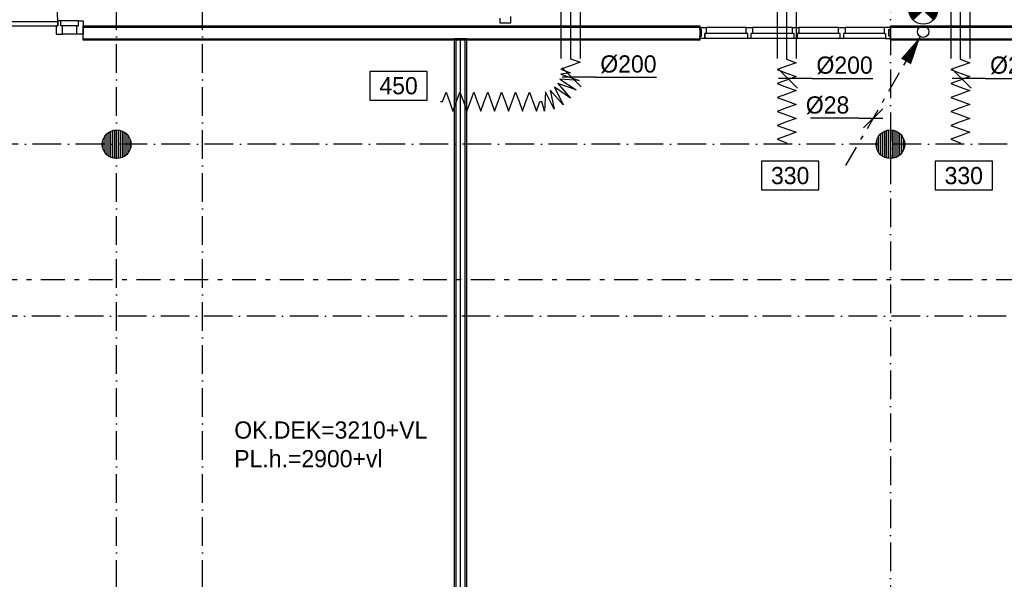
# Model space of a CAD drawing. Extents: x -41378 to 114803, y -24080 to 82188.
# Tile 114 of 137: x 72376 to 82683, y 49073 to 54931. Entities that reach past the tile are written whole.
import ezdxf
from ezdxf.enums import TextEntityAlignment as Align

# ---------------------------------------------------------------- set-up
doc = ezdxf.new("R2010")
doc.units = 0
doc.header["$LTSCALE"] = 50
for name, pattern in [('2322109', [10, 5, -2, 1, -2]), ('CENTER2', [11.25, 7.5, -1.25, 1.25, -1.25]), ('DASHDOT', [9, 6, -1.5, 0, -1.5])]:
    doc.linetypes.add(name, pattern=pattern)
doc.layers.get('0').update_dxf_attribs({"linetype": 'CONTINUOUS'})
for name, color, linetype in [('AL$7----_STRAMIEN', 1, 'DASHDOT'), ('AL22----_BINNENWAND', 7, 'CONTINUOUS'), ('AL28----_KONSTRUKTIE', 3, 'CONTINUOUS'), ('AL32----_BINNENKOZ', 7, 'CONTINUOUS'), ('AL32----_DRAAIRICHTING', 1, 'CONTINUOUS'), ('ALXAA---_GEWBETON', 12, 'CONTINUOUS'), ('BOUW', 8, 'CONTINUOUS'), ('WL531---', 4, 'CONTINUOUS'), ('WL570---_HARTLIJN', 7, 'CONTINUOUS'), ('WL570---_TOEVOER', 3, 'CONTINUOUS'), ('WM570---', 1, 'CONTINUOUS')]:
    doc.layers.add(name, color=color, linetype=linetype)
doc.layers.get('0').freeze()
doc.styles.add('BURO-018', font='BUROFONT.shx', dxfattribs={"height": 90})

# ---------------------------------------------------------------- blocks, each defined once
blk = doc.blocks.new('LU-ORND')
at = {"color": 0, "linetype": 'CONTINUOUS'}
for p, q in [((-3, 1.5), (-3, -1.5)), ((3, 1.5), (-3, 1.5)), ((3, -1.5), (3, 1.5)), ((-3, -1.5), (3, -1.5))]:
    blk.add_line(p, q, dxfattribs=at)
blk = doc.blocks.new('LDV4109')
at = {"color": 0, "linetype": 'CONTINUOUS'}
for p, q in [((-1.125, -1.949), (-0.25, -0.433)), ((-1.688, -2.923), (-1.5, -2.598)), ((-3, -5.196), (-2.063, -3.572)), ((-3.563, -6.17), (-3.375, -5.846)), ((-4.875, -8.444), (-3.938, -6.82)), ((-5.438, -9.418), (-5.25, -9.093)), ((-6.75, -11.691), (-5.813, -10.068))]:
    blk.add_line(p, q, dxfattribs=at)
blk.add_lwpolyline([(-0.25, -0.433, 0, 1, 0), (-1.5, -2.598, 1, 1, 0)], format="xyseb", dxfattribs=at)
blk.add_circle((0, 0), 0.5, dxfattribs=at)
blk = doc.blocks.new('A$C5AB06988')
at = {"color": 2, "linetype": 'CONTINUOUS'}
for p, q in [((256, 556), (44, 344)), ((44, 556), (256, 344)), ((150, 300), (150, 250)), ((150, 250), (250, 200)), ((250, 200), (50, 100)), ((50, 100), (150, 50)), ((150, 50), (150, 0))]:
    blk.add_line(p, q, dxfattribs=at)
at = {"color": 2, "linetype": 'CONTINUOUS', "const_width": 150}
for points in [[(97, 397, -0.414214), (97, 503, -1)], [(203, 397, 0.414214), (203, 503, 1)]]:
    blk.add_lwpolyline(points, format="xyb", dxfattribs=at)
at = {"color": 2, "linetype": 'CONTINUOUS'}
blk.add_circle((150, 450), 150, dxfattribs=at)
blk = doc.blocks.new('*U253', base_point=(102297, 59738))
at = {"color": 0, "linetype": 'CONTINUOUS'}
for p, q in [((102397, 59838), (102197, 59638)), ((102147, 59738), (101641, 59738)), ((102147, 59738), (102397, 59738))]:
    blk.add_line(p, q, dxfattribs=at)
at = {"color": 0, "linetype": 'CONTINUOUS', "style": 'BURO-018'}
blk.add_text('%%C28', height=180, dxfattribs=at).set_placement((102047, 59788), align=Align.RIGHT)
blk = doc.blocks.new('LU-1D-K-C8')
at = {"color": 0, "linetype": 'CONTINUOUS'}
for p, q in [((-0.5, 100), (0.5, 100)), ((-0.5, -100), (0.5, -100))]:
    blk.add_line(p, q, dxfattribs=at)
at = {"layer": 'WL570---_HARTLIJN', "linetype": 'CENTER2'}
blk.add_line((-0.5, 0), (0.5, 0), dxfattribs=at)
blk = doc.blocks.new('LU-1D-F-C838A')
at = {"color": 0, "linetype": 'CONTINUOUS'}
for p, q in [((-453, 0), (-437, 0)), ((-437, 0), (-400, 100)), ((-400, 100), (-364, 0)), ((-364, 0), (-328, -100)), ((-328, -100), (-291, 0)), ((-291, 0), (-255, 100)), ((-255, 100), (-218, 0)), ((-218, 0), (-182, -100)), ((-182, -100), (-146, 0)), ((-146, 0), (-109, 100)), ((-109, 100), (-73, 0)), ((-73, 0), (-36, -100)), ((-36, -100), (0, 0)), ((0, 0), (36, 100)), ((36, 100), (73, 0)), ((73, 0), (109, -100)), ((109, -100), (146, 0)), ((146, 0), (182, 100)), ((182, 100), (218, 0)), ((218, 0), (255, -100)), ((255, -100), (291, 0)), ((291, 0), (328, 100)), ((328, 100), (364, 0)), ((364, 0), (400, -100)), ((400, -100), (437, 0)), ((437, 0), (453, 0))]:
    blk.add_line(p, q, dxfattribs=at)
blk = doc.blocks.new('*U415', base_point=(86652, 56220))
at = {"color": 0, "linetype": 'CONTINUOUS'}
for p, q in [((86651, 56120), (86452, 56319)), ((86800, 56220), (86452, 56220)), ((86800, 56220), (87440, 56220))]:
    blk.add_line(p, q, dxfattribs=at)
at = {"layer": 'WM570---', "linetype": 'CONTINUOUS', "style": 'BURO-018'}
blk.add_text('%%c200', height=180, dxfattribs=at).set_placement((86850, 56270))
blk = doc.blocks.new('LU-1D-BF--1-C85A12C')
at = {"color": 0, "linetype": 'CONTINUOUS'}
for p, q in [((-300, 0), (-287, -100)), ((-287, -100), (-222, 92)), ((-222, 92), (-236, -111)), ((-236, -111), (-123, 59)), ((-123, 59), (-189, -134)), ((-189, -134), (-36, 1)), ((-36, 1), (-150, -168)), ((-150, -168), (33, -78)), ((33, -78), (-121, -212)), ((-121, -212), (79, -171)), ((79, -171), (-104, -261)), ((-104, -261), (99, -274)), ((99, -274), (0, -300))]:
    blk.add_line(p, q, dxfattribs=at)
blk = doc.blocks.new('LU-1D-F-C897')
at = {"color": 0, "linetype": 'CONTINUOUS'}
for p, q in [((-76, 0), (-73, 0)), ((-73, 0), (-36, 100)), ((-36, 100), (0, 0)), ((0, 0), (36, -100)), ((36, -100), (73, 0)), ((73, 0), (76, 0))]:
    blk.add_line(p, q, dxfattribs=at)
blk = doc.blocks.new('LU-1D-F-C8424')
at = {"color": 0, "linetype": 'CONTINUOUS'}
for p, q in [((-530, 0), (-510, 0)), ((-510, 0), (-473, 100)), ((-473, 100), (-437, 0)), ((-437, 0), (-400, -100)), ((-400, -100), (-364, 0)), ((-364, 0), (-328, 100)), ((-328, 100), (-291, 0)), ((-291, 0), (-255, -100)), ((-255, -100), (-218, 0)), ((-218, 0), (-182, 100)), ((-182, 100), (-146, 0)), ((-146, 0), (-109, -100)), ((-109, -100), (-73, 0)), ((-73, 0), (-36, 100)), ((-36, 100), (0, 0)), ((0, 0), (36, -100)), ((36, -100), (73, 0)), ((73, 0), (109, 100)), ((109, 100), (146, 0)), ((146, 0), (182, -100)), ((182, -100), (218, 0)), ((218, 0), (255, 100)), ((255, 100), (291, 0)), ((291, 0), (328, -100)), ((328, -100), (364, 0)), ((364, 0), (400, 100)), ((400, 100), (437, 0)), ((437, 0), (473, -100)), ((473, -100), (510, 0)), ((510, 0), (530, 0))]:
    blk.add_line(p, q, dxfattribs=at)

msp = doc.modelspace()

# ---------------------------------------------------------------- linework, layer by layer
at = {"layer": 'AL$7----_STRAMIEN', "color": 1}
for p, q in [((112869.9, 53627.3), (10184, 53627.3)), ((112410.4, 51827.3), (-35182.3, 51827.3))]:
    msp.add_line(p, q, dxfattribs=at)
for points in [[(81491, 80064.7), (81491, 43573)], [(73391, 43573), (73391, 56474.5)], [(74291, 43573), (74291, 56400.5)]]:
    msp.add_lwpolyline(points, dxfattribs=at)
at = {"layer": 'AL22----_BINNENWAND', "color": 8}
for p, q in [((73042, 54867.3), (79496.5, 54867.3)), ((73042, 54717.3), (73042, 54867.3)), ((79496.5, 54867.3), (79496.5, 54717.3)), ((81491, 54867.3), (87249.4, 54867.3)), ((81491, 54717.3), (81491, 54867.3)), ((79496.5, 54717.3), (73042, 54717.3)), ((87249.4, 54717.3), (81491, 54717.3))]:
    msp.add_line(p, q, dxfattribs=at)
at = {"layer": 'AL22----_BINNENWAND', "color": 8, "linetype": 'CONTINUOUS'}
for p, q in [((73042, 54852.3), (79496.5, 54852.3)), ((81491, 54852.3), (87249.4, 54852.3)), ((73042, 54732.3), (79496.5, 54732.3)), ((81491, 54732.3), (87249.4, 54732.3))]:
    msp.add_line(p, q, dxfattribs=at)
at = {"layer": 'AL22----_BINNENWAND', "color": 8}
msp.add_lwpolyline([(76928.5, 44817.3), (76928.5, 54734.6), (77053.5, 54734.6), (77053.5, 44817.3)], close=True, dxfattribs=at)
for points in [[(76943.5, 44817.3), (76943.5, 54734.6)], [(76991, 44817.3), (76991, 54734.6)], [(77038.5, 44817.3), (77038.5, 54734.6)]]:
    msp.add_lwpolyline(points, dxfattribs=at)
at = {"layer": 'AL28----_KONSTRUKTIE', "color": 8}
for centre in [(73391, 53627.3), (81491, 53627.3)]:
    msp.add_circle(centre, 150, dxfattribs=at)
at = {"layer": 'AL32----_BINNENKOZ', "color": 8}
for p, q in [((77403.5, 54947.3), (77403.5, 54897.3)), ((77517.5, 54897.3), (77517.5, 54964.3)), ((72775, 54907.8), (71841, 54907.8)), ((71841, 54867.8), (72775, 54867.8)), ((72775, 54867.8), (72758, 54867.8)), ((72758, 54867.8), (72758, 54779.8)), ((72808, 54918.8), (72775, 54918.8)), ((72775, 54918.8), (72775, 54867.8)), ((72808, 54918.8), (72775, 54918.8)), ((72775, 54867.8), (72775, 54907.8)), ((72992, 54918.8), (72808, 54918.8)), ((72808, 54867.8), (72808, 54918.8)), ((72825, 54867.8), (72808, 54867.8)), ((72975, 54867.8), (72825, 54867.8)), ((72825, 54779.8), (72825, 54867.8)), ((72975, 54867.8), (72992, 54867.8)), ((72975, 54779.8), (72975, 54867.8)), ((72992, 54867.8), (72992, 54918.8)), ((72992, 54918.8), (73042, 54918.8)), ((73042, 54918.8), (73042, 54779.8)), ((77403.5, 54897.3), (77517.5, 54897.3)), ((79496.5, 54827.3), (79496.5, 54849.3)), ((79496.5, 54849.3), (79563.5, 54849.3)), ((79980, 54849.3), (79563.5, 54849.3)), ((79563.5, 54849.3), (79563.5, 54786.3)), ((79980.5, 54786.3), (79980.5, 54849.3)), ((79980.5, 54849.3), (80047.5, 54849.3)), ((80464, 54849.3), (80047.5, 54849.3)), ((80464, 54849.3), (80047.5, 54849.3)), ((80047.5, 54849.3), (80047.5, 54786.3)), ((80464.5, 54786.3), (80464.5, 54849.3)), ((80464.5, 54849.3), (80531.5, 54849.3)), ((80531.5, 54849.3), (80531.5, 54786.3)), ((80948, 54849.3), (80531.5, 54849.3)), ((80948, 54849.3), (80531.5, 54849.3)), ((80948.5, 54786.3), (80948.5, 54849.3)), ((80948.5, 54849.3), (81015.5, 54849.3)), ((81432, 54849.3), (81015.5, 54849.3)), ((81432, 54849.3), (81015.5, 54849.3)), ((81015.5, 54849.3), (81015.5, 54786.3)), ((81491, 54849.3), (81424, 54849.3)), ((81424, 54849.3), (81424, 54786.3)), ((81491, 54827.3), (81491, 54849.3)), ((72758, 54779.8), (72825, 54779.8)), ((72975, 54779.8), (72825, 54779.8)), ((73042, 54779.8), (72975, 54779.8)), ((79512.5, 54827.3), (79496.5, 54827.3)), ((79496.5, 54735.3), (79496.5, 54760.3)), ((79496.5, 54760.3), (79512.5, 54760.3)), ((79546.5, 54735.3), (79496.5, 54735.3)), ((79512.5, 54760.3), (79512.5, 54827.3)), ((79546.5, 54735.3), (79546.5, 54786.3)), ((79563.5, 54786.3), (79546.5, 54786.3)), ((79546.5, 54786.3), (79546.5, 54735.3)), ((79997, 54735.3), (79546.5, 54735.3)), ((79980, 54786.3), (79563.5, 54786.3)), ((79997.5, 54786.3), (79980.5, 54786.3)), ((79997.5, 54735.3), (79997.5, 54786.3)), ((80030.5, 54735.3), (79997.5, 54735.3)), ((80047.5, 54786.3), (80030.5, 54786.3)), ((80030.5, 54786.3), (80030.5, 54735.3)), ((80481, 54735.3), (80030.5, 54735.3)), ((80464, 54786.3), (80047.5, 54786.3)), ((80481.5, 54786.3), (80464.5, 54786.3)), ((80481.5, 54735.3), (80481.5, 54786.3)), ((80514.5, 54735.3), (80481.5, 54735.3)), ((80531.5, 54786.3), (80514.5, 54786.3)), ((80514.5, 54786.3), (80514.5, 54735.3)), ((80965, 54735.3), (80514.5, 54735.3)), ((80948, 54786.3), (80531.5, 54786.3)), ((80965.5, 54786.3), (80948.5, 54786.3)), ((80965.5, 54735.3), (80965.5, 54786.3)), ((80998.5, 54735.3), (80965.5, 54735.3)), ((81015.5, 54786.3), (80998.5, 54786.3)), ((80998.5, 54786.3), (80998.5, 54735.3)), ((81449, 54735.3), (80998.5, 54735.3)), ((81432, 54786.3), (81015.5, 54786.3)), ((81424, 54786.3), (81441, 54786.3)), ((81441, 54786.3), (81441, 54735.3)), ((81441, 54735.3), (81491, 54735.3)), ((81475, 54760.3), (81475, 54827.3)), ((81475, 54827.3), (81491, 54827.3)), ((81491, 54760.3), (81475, 54760.3)), ((81491, 54735.3), (81491, 54760.3))]:
    msp.add_line(p, q, dxfattribs=at)
at = {"layer": 'AL32----_DRAAIRICHTING', "color": 8}
msp.add_arc((71841, 54907.8), 934, 0, 90, dxfattribs=at)
at = {"layer": 'ALXAA---_GEWBETON', "color": 8}
for p, q in [((73271, 53537.3), (73271, 53717.3)), ((73291, 53515.5), (73291, 53739.1)), ((73311, 53500.4), (73311, 53754.2)), ((73331, 53489.9), (73331, 53764.8)), ((73351, 53482.8), (73351, 53771.9)), ((73371, 53478.7), (73371, 53776)), ((73391, 53477.3), (73391, 53777.3)), ((73411, 53478.7), (73411, 53776)), ((73431, 53482.8), (73431, 53771.9)), ((73451, 53489.9), (73451, 53764.8)), ((73471, 53500.4), (73471, 53754.2)), ((73491, 53515.5), (73491, 53739.1)), ((73511, 53537.3), (73511, 53717.3)), ((81371, 53537.3), (81371, 53717.3)), ((81391, 53515.5), (81391, 53739.1)), ((81411, 53500.4), (81411, 53754.2)), ((81431, 53489.9), (81431, 53764.8)), ((81451, 53482.8), (81451, 53771.9)), ((81471, 53478.7), (81471, 53776)), ((81491, 53477.3), (81491, 53777.3)), ((81511, 53478.7), (81511, 53776)), ((81531, 53482.8), (81531, 53771.9)), ((81551, 53489.9), (81551, 53764.8)), ((81571, 53500.4), (81571, 53754.2)), ((81591, 53515.5), (81591, 53739.1)), ((81611, 53537.3), (81611, 53717.3)), ((73251, 53573.5), (73251, 53681.2)), ((73531, 53573.5), (73531, 53681.2)), ((81351, 53573.5), (81351, 53681.2)), ((81631, 53573.5), (81631, 53681.2))]:
    msp.add_line(p, q, dxfattribs=at)
at = {"layer": 'WL531---', "linetype": '2322109'}
msp.add_line((67098.9, 52212.8), (88995.3, 52212.8), dxfattribs=at)

# ---------------------------------------------------------------- block references
at = {"layer": 'WL531---', "rotation": 180}
msp.add_blockref('A$C5AB06988', (81984.8, 55484.6), dxfattribs=at)
at = {"layer": 'WL531---', "color": 2, "xscale": 120, "yscale": 120, "zscale": 120}
msp.add_blockref('LDV4109', (81834.2, 54806.2), dxfattribs=at)
at = {"layer": 'WL531---', "color": 1}
msp.add_blockref('*U253', (81310.3, 53898.7), dxfattribs=at)
at = {"layer": 'WL570---_TOEVOER', "linetype": 'CONTINUOUS', "rotation": 270}
for p, xscale in [((78142.3, 56189.4), 3327.697129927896), ((80404.6, 56188.3), 3325.524750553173), ((82222.1, 56188.3), 3325.524750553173)]:
    msp.add_blockref('LU-1D-K-C8', p, dxfattribs=dict(at, xscale=xscale))
for name, p in [('LU-1D-F-C897', (78142.3, 54449.6)), ('LU-1D-F-C838A', (80404.6, 54080.2)), ('LU-1D-F-C838A', (82222.1, 54080.2)), ('LU-1D-BF--1-C85A12C', (78142.3, 54073.6))]:
    msp.add_blockref(name, p, dxfattribs=at)
at = {"layer": 'WL570---_TOEVOER', "linetype": 'CONTINUOUS'}
msp.add_blockref('LU-1D-F-C8424', (77311.8, 54073.6), dxfattribs=at)
at = {"layer": 'WM570---'}
for p in [(78255.8, 54327.9), (80518.7, 54315.7), (82336.2, 54315.7)]:
    msp.add_blockref('*U415', p, dxfattribs=at)
ref = msp.add_blockref('LU-ORND', (76342.2, 54240.4), dxfattribs=dict(at, xscale=100, yscale=100, zscale=100))
ref.add_attrib('LU_TEXT1', '450', dxfattribs={"layer": '0', "color": 1, "linetype": 'CONTINUOUS', "height": 180, "style": 'BURO-018'}).set_placement((76342.2, 54240.4), align=Align.MIDDLE)
ref = msp.add_blockref('LU-ORND', (80441.4, 53299.6), dxfattribs=dict(at, xscale=100, yscale=100, zscale=100))
ref.add_attrib('LU_TEXT1', '330', dxfattribs={"layer": '0', "color": 1, "linetype": 'CONTINUOUS', "height": 180, "style": 'BURO-018'}).set_placement((80441.4, 53299.6), align=Align.MIDDLE)
ref = msp.add_blockref('LU-ORND', (82258.8, 53299.6), dxfattribs=dict(at, xscale=100, yscale=100, zscale=100))
ref.add_attrib('LU_TEXT1', '330', dxfattribs={"layer": '0', "color": 1, "linetype": 'CONTINUOUS', "height": 180, "style": 'BURO-018'}).set_placement((82258.8, 53299.6), align=Align.MIDDLE)

# ---------------------------------------------------------------- texts
at = {"layer": 'BOUW', "color": 1, "style": 'BURO-018'}
for s, p in [('OK.DEK=3210+VL', (74622, 50546.1)), ('PL.h.=2900+vl', (74622, 50246.1))]:
    msp.add_text(s, height=180, dxfattribs=at).set_placement(p)

doc.saveas('drawing.dxf')
